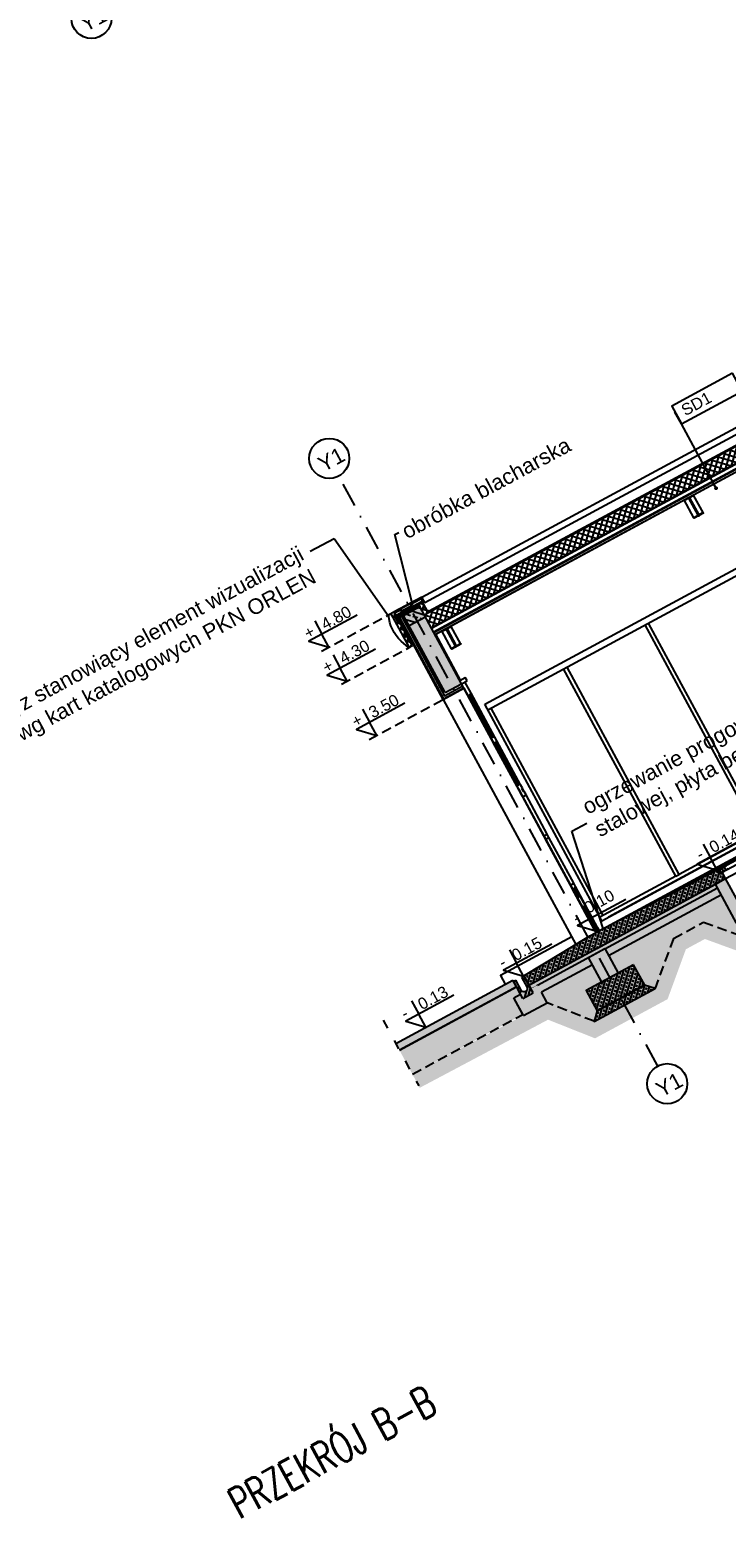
# Model space of a CAD drawing. Header units: millimetres. Extents: x -667476 to -405070, y -32043 to 330643.
# Tile 7 of 55: x -484899 to -475873, y 22620 to 41911. Entities that reach past the tile are written whole.
import ezdxf
from ezdxf.enums import TextEntityAlignment as Align

# ---------------------------------------------------------------- set-up
doc = ezdxf.new("R2010")
doc.units = ezdxf.units.MM
doc.header["$LTSCALE"] = 10
for name, pattern in [('ACAD_ISO03W100', [30, 12, -18]), ('DASHDOT', [25.4, 12.7, -6.35, 0, -6.35]), ('DASHED', [19.05, 12.7, -6.35]), ('DASHED2', [0.375, 0.25, -0.125])]:
    doc.linetypes.add(name, pattern=pattern)
for name, color, linetype in [('000', 2, 'Continuous'), ('01 - konstrukcja - płyta - zbrojenie Rozproszone', 250, 'Continuous'), ('01 - konstukcja', 7, 'Continuous'), ('01 - UWAGI', 2, 'Continuous'), ('01-konstukcja', 7, 'Continuous'), ('01-tynk', 250, 'Continuous'), ('01-warstwy scian', 252, 'Continuous'), ('02-drzwi', 252, 'Continuous'), ('02-element ponizej', 250, 'Continuous'), ('02-element powyzej', 250, 'DASHED'), ('02-elementy wyposazenia', 250, 'Continuous'), ('02-izolacja wodna', 3, 'DASHED2'), ('04 - hatch czarny', 250, 'Continuous'), ('04 - hatch sciany', 250, 'Continuous'), ('04-hatch czarny', 250, 'Continuous'), ('05 - grafika', 251, 'Continuous'), ('05 - osie', 1, 'DASHDOT'), ('05 - tekst 01', 1, 'Continuous'), ('05 - wymiary', 3, 'Continuous'), ('05-grafika', 251, 'Continuous'), ('05-osie', 1, 'DASHDOT'), ('05-tekst', 1, 'Continuous'), ('05-wymiary PB', 3, 'Continuous'), ('06-elewacja cienka', 250, 'Continuous'), ('07-przekroj cienki', 250, 'Continuous')]:
    doc.layers.add(name, color=color, linetype=linetype)
doc.styles.add('1-100', font='arial.ttf', dxfattribs={"height": 200})
doc.styles.add('1-50', font='arial.ttf', dxfattribs={"height": 100})
doc.styles.add('50', font='romans.shx', dxfattribs={"width": 0.7})
doc.styles.get("Standard").update_dxf_attribs({"font": 'arial.ttf'})
doc.linetypes.add('BATTING', pattern='A,0.0001,-0.1,[134,ltypeshp.shx,S=0.1,R=0,X=-0.1,Y=0],-0.2,[134,ltypeshp.shx,S=0.1,R=180,X=0.1,Y=0],-0.1', length=0.4001)
doc.dimstyles.new('1-50', dxfattribs={"dimtxt": 100, "dimasz": 50, "dimexe": 100, "dimexo": 75, "dimgap": 30, "dimtad": 1, "dimdec": 0, "dimlfac": 0.1, "dimtxsty": 'Standard', "dimblk": 'ARCHTICK', "dimcen": 250, "dimdle": 30, "dimclre": 252, "dimadec": 0, "dimazin": 0, "dimtfac": 1, "dimtdec": 0, "dimtmove": 0, "dimatfit": 3, "dimfxl": 50, "dimfxlon": 1, "dimarcsym": 0})
pattern_1 = [(73.388907, (-552036.92, 155815.11), (-60.84997, 18.152992), []), (73.388907, (-551997.416, 155836.46), (-60.84997, 18.152992), [31.75, -15.875])]
pattern_2 = [(73.3889, (-485631.39, 22422.84), (-60.84997, 18.153), []), (163.3889, (-485631.39, 22422.84), (-18.153, -60.84997), [])]

# ---------------------------------------------------------------- blocks, each defined once
blk = doc.blocks.new('ozn osi')
at = {"layer": '05-grafika'}
blk.add_circle((0, 160.3), 130, dxfattribs=at)
at = {"layer": '05-osie', "style": '1-50', "flags": 12}
blk.add_attdef('NUMER_OSI', (-60, 203.5), '', height=100, rotation=270, dxfattribs=at)
blk = doc.blocks.new('brama 360 przekroj')
at = {"layer": '01 - konstukcja'}
blk.add_line((59336, 5481), (59236, 5481), dxfattribs=at)
at = {"layer": '01-warstwy scian'}
for p, q in [((59186, 7481), (59186, 7531)), ((59236, 7481), (59236, 7531)), ((59236, 7481), (59186, 7481)), ((59198, 5531), (59198, 5681)), ((59223, 5531), (59223, 5681))]:
    blk.add_line(p, q, dxfattribs=at)
at = {"layer": '02-drzwi'}
for p, q in [((59156, 9146), (59156, 9196)), ((59236, 9196), (59156, 9196)), ((59236, 9146), (59156, 9146)), ((59186, 8981), (59186, 9146)), ((59236, 9146), (59236, 9196)), ((59236, 8981), (59236, 9146)), ((59186, 8331), (59186, 8981)), ((59198, 8981), (59186, 8981)), ((59198, 8331), (59198, 8981)), ((59236, 8981), (59223, 8981)), ((59223, 8331), (59223, 8981)), ((59236, 8331), (59236, 8981)), ((59186, 8281), (59186, 8331)), ((59198, 8331), (59186, 8331)), ((59236, 8331), (59223, 8331)), ((59236, 8281), (59236, 8331)), ((59186, 7631), (59186, 8281)), ((59198, 8281), (59186, 8281)), ((59198, 7631), (59198, 8281)), ((59236, 8281), (59223, 8281)), ((59223, 7631), (59223, 8281)), ((59236, 7631), (59236, 8281)), ((59186, 7581), (59186, 7631)), ((59198, 7631), (59186, 7631)), ((59186, 7531), (59186, 7581)), ((59192, 7581), (59186, 7581)), ((59192, 7531), (59192, 7581)), ((59236, 7631), (59223, 7631)), ((59230, 7531), (59230, 7581)), ((59236, 7581), (59230, 7581)), ((59236, 7581), (59236, 7631)), ((59236, 7531), (59236, 7581)), ((59186, 6906), (59186, 7481)), ((59236, 6906), (59236, 7481)), ((59186, 6856), (59186, 6906)), ((59236, 6906), (59186, 6906)), ((59186, 6181), (59186, 6856)), ((59236, 6856), (59186, 6856)), ((59236, 6856), (59236, 6906)), ((59236, 6181), (59236, 6856)), ((59186, 6131), (59186, 6181)), ((59236, 6181), (59186, 6181)), ((59236, 6131), (59236, 6181)), ((59186, 5531), (59186, 6131)), ((59198, 6131), (59186, 6131)), ((59192, 5531), (59192, 6131)), ((59198, 5981), (59198, 6131)), ((59223, 5981), (59223, 6131)), ((59236, 6131), (59223, 6131)), ((59230, 5531), (59230, 6131)), ((59236, 5531), (59236, 6131)), ((59186, 5481), (59186, 5531)), ((59198, 5531), (59186, 5531)), ((59236, 5481), (59186, 5481)), ((59236, 5531), (59223, 5531)), ((59236, 5481), (59236, 5531))]:
    blk.add_line(p, q, dxfattribs=at)
blk = doc.blocks.new('kota1')
at = {"layer": '05-grafika'}
for points in [[(0, 257), (0, 128)], [(345, 128), (-128, 128), (0, 0)], [(0, 0), (0, 128)]]:
    blk.add_lwpolyline(points, dxfattribs=at)
at = {"layer": '05-tekst', "style": '1-50', "flags": 12}
for tag, p in [('PLUS/MIUNUS', (-128, 144)), ('WYSOKOSC', (0, 144))]:
    blk.add_attdef(tag, p, '', height=100, dxfattribs=at)
blk = doc.blocks.new('_ArchTick')
at = {"color": 0, "linetype": 'ByBlock', "const_width": 0.15}
blk.add_lwpolyline([(-0.5, -0.5), (0.5, 0.5)], dxfattribs=at)
blk = doc.blocks.new('sciana1')
at = {"layer": '05-grafika'}
blk.add_lwpolyline([(596, 0), (0, 0), (0, -175), (596, -175)], close=True, dxfattribs=at)
at = {"layer": '05-tekst', "style": '1-50', "flags": 12}
blk.add_attdef('NAZWA_PRZEGRODY', (41, -133), '', height=100, dxfattribs=at)

msp = doc.modelspace()

# ---------------------------------------------------------------- hatches: boundary and pattern name
at = {"layer": '04 - hatch czarny', "linetype": 'Continuous'}
h = msp.add_hatch(dxfattribs=at)
h.set_pattern_fill('ANSI37', color=256, scale=20, style=0)
h.set_pattern_definition(pattern_2)
h.paths.add_polyline_path([(-479693.6, 34157.8), (-479786.6, 34329.9), (-470065.5, 39583.7), (-469972.5, 39411.5)])
at = {"layer": '04 - hatch czarny'}
h = msp.add_hatch(dxfattribs=at)
h.set_pattern_fill('AR-CONC', color=256, scale=2, angle=448.12357, style=0)
h.set_pattern_definition([(166.51247, (-169950.3, -2337.96), (-134.126, 340.28142), [38.1, -419.1]), (111.51247, (-169950.3, -2337.96), (-310.46474, -233.647), [30.48, -335.28117]), (216.96392, (-169961.48, -2309.6), (-444.59074, 106.63445), [32.38, -356.1805]), (162.69667, (-170041.2, -2383.3), (-166.7733, 522.678), [57.15, -628.65]), (213.14803, (-170055.1, -2339.76), (-654.7631, 203.9777), [48.57, -534.2712]), (107.69662, (-170041.2, -2383.3), (-654.7631, 203.9777), [45.7199, -502.9195]), (137.51247, (-170041.17, -2326.52), (47.66232, 362.64126), [38.1, -419.1]), (82.51247, (-170041.17, -2326.52), (-384.81243, -53.8348), [30.48, -335.28]), (187.96392, (-170037.2, -2296.3), (-337.1501, 308.80647), [32.38, -356.17988]), (154.012473, (-169950.3, -2337.96), (-154.08345, -69.961896), [0, -331.216, 0, -340.36, 0, -336.55]), (124.01247, (-169950.3, -2337.96), (-238.94622, 30.1457), [0, -194.056, 0, -323.596, 0, -128.27]), (84.012473, (-169899.73, -2439.33), (-110.800695, 247.77756), [0, -127, 0, -396.24, 0, -525.78]), (74.01247, (-169877.06, -2484.8), (-177.75269, 242.40261), [0, -165.1, 0, -263.144, 0, -373.38])])
h.paths.add_polyline_path([(-475935.5, 30695.6), (-477397.3, 29909), (-477275.4, 29683.3), (-477072.6, 29791.8), (-476930.4, 29527.6), (-476794.7, 29487.3), (-476557.5, 30133.8), (-476165.7, 30345.5), (-475643.4, 30155), (-475332, 30323.3), (-475453.2, 30485.1), (-475606.5, 30402.2), (-475738.5, 30330.9)])
h.paths.add_polyline_path([(-473728.3, 31417.3), (-475453.2, 30485.1), (-475332, 30323.3), (-473633.2, 31241.4)])
h.paths.add_polyline_path([(-478589.2, 29506.3), (-480107.8, 28685.6), (-479939.5, 28374.2), (-478508.6, 29147.5), (-478625.6, 29363.9), (-478537.9, 29411.3)])
h.paths.add_polyline_path([(-472849.5, 31892.3), (-473728.3, 31417.3), (-473633.2, 31241.4), (-472706.5, 31742.2)])
h.paths.add_polyline_path([(-470561.2, 33129), (-472849.5, 31892.3), (-472706.5, 31742.2), (-470466.1, 32953)])
h.paths.add_polyline_path([(-466733.5, 35669.4), (-467464.7, 35276.5), (-467342.9, 35051.3), (-467140.1, 35159.8), (-466997.4, 34895.9), (-466862.5, 34854.8), (-466660.3, 35534.3)])
h.paths.add_polyline_path([(-465648.1, 36500.4), (-466616, 35977.3), (-466564.6, 35882.3), (-466476.9, 35929.6), (-466360, 35713.2), (-465479.8, 36188.9)])
h.paths.add_polyline_path([(-477486, 29568.3), (-477607.8, 29793.5), (-478267.9, 29436.8), (-478194.3, 29300.7), (-477586, 29059.9), (-477545.7, 29195), (-477688.4, 29459)])
h.paths.add_polyline_path([(-467553.5, 34936.3), (-467675.8, 35162.3), (-469144.3, 34366.4), (-468946.9, 34001.4), (-469078.8, 33930.1), (-470561.2, 33129), (-470466.1, 32953), (-468807.8, 33849.2), (-468674.8, 34394), (-468210.6, 34644.9), (-467653.9, 34427.4), (-467613.2, 34563), (-467755.9, 34827)])
at = {"layer": '04 - hatch czarny', "linetype": 'Continuous'}
h = msp.add_hatch(dxfattribs=at)
h.set_pattern_fill('ANSI37', color=256, scale=20, style=0)
h.set_pattern_definition([(73.3889, (-485644.586, 22415.71), (-60.84997, 18.153), []), (163.3889, (-485644.586, 22415.71), (-18.153, -60.84997), [])])
h.paths.add_polyline_path([(-479938.1, 33926.6), (-479982, 33902.8), (-480218.8, 34341), (-480174.8, 34364.7)])
at = {"layer": '04 - hatch czarny', "linetype": 'Continuous', "true_color": 0x000000}
h = msp.add_hatch(dxfattribs=at)
h.set_pattern_fill('ANSI33', color=18, scale=20, angle=90, style=0)
h.set_pattern_definition([(163.3889, (-485631.39, 22422.84), (-36.306, -121.7), []), (163.3889, (-485674.09, 22501.85), (-36.306, -121.7), [63.5, -31.75])])
h.paths.add_polyline_path([(-479843.1, 34434.4), (-480054.2, 34320.3), (-479982.9, 34188.4), (-479771.8, 34302.5)])
at = {"layer": '04 - hatch czarny', "linetype": 'Continuous'}
h = msp.add_hatch(dxfattribs=at)
h.set_pattern_fill('ANSI37', color=256, scale=20, style=0)
h.set_pattern_definition(pattern_2)
h.paths.add_polyline_path([(-479786.3, 34329.3), (-479719.7, 34365.3), (-479754.8, 34376.1), (-479815.7, 34488.9), (-479859.7, 34465.2), (-479857.4, 34460.8), (-479843.1, 34434.4)])
h = msp.add_hatch(dxfattribs=at)
h.set_pattern_fill('STYROPIAN_0004', color=256, scale=10, angle=28.38891, style=0, pattern_type=2)
h.set_pattern_definition([(118.38891, (-452995.956, 43599.614), (-15.237555, -8.235103), [10, -20]), (118.38891, (-453010.707, 43608.693), (-15.237555, -8.235103), [10, -20]), (178.38891, (-453000.71, 43608.412), (0.486969, 17.313661), [10, -20]), (178.38891, (-453015.948, 43600.177), (0.486969, 17.313661), [10, -20]), (238.38891, (-452995.956, 43599.614), (-14.750586, 9.078558), [10, -20]), (238.38891, (-453011.194, 43591.38), (-14.750586, 9.078558), [10, -20])])
h.paths.add_polyline_path([(-478406.9, 29484.4), (-475987.6, 30791.9), (-476011.4, 30835.9), (-478430.7, 29528.4)], flags=0)
h = msp.add_hatch(dxfattribs=at)
h.set_pattern_fill('STAL_0004', color=256, scale=10, angle=28.38891, style=0, pattern_type=2)
h.set_pattern_definition([(73.3889, (-464837.26, 37200), (-107.8051, 32.1608), []), (73.3889, (-464873.2, 37210.73), (-107.8051, 32.1608), [])])
h.paths.add_polyline_path([(-478448, 29497.4), (-478447, 29480), (-478452.5, 29463.5), (-478463.7, 29450.2), (-478479.1, 29441.9), (-478496.3, 29439.8), (-478513.2, 29444.3), (-478527.2, 29454.6), (-478600.9, 29591), (-478627.3, 29576.7), (-478589.2, 29506.3), (-478508.4, 29356.8), (-478376.5, 29428.1), (-478458.1, 29579.2), (-478495.3, 29648), (-478521.7, 29633.8)], flags=0)
at = {"layer": '04 - hatch sciany'}
h = msp.add_hatch(color=256, dxfattribs=at)
h.dxf.hatch_style = 1
h.paths.add_polyline_path([(-479843.1, 34434.4), (-480054.2, 34320.3), (-479513.8, 33320.4), (-479302.7, 33434.5)])
for points in [[(-468946.9, 34001.4), (-469163.7, 34402.6), (-469163.7, 34402.6), (-469195, 34460.6), (-469196, 34462.4), (-469219.8, 34506.4), (-469220.7, 34508.2), (-469352.7, 34436.8), (-469202.4, 34158.8), (-475294.1, 30707.5), (-475663.6, 30507.8), (-475880.4, 30909), (-476012.3, 30837.6), (-475738.5, 30330.9)], [(-480107.8, 28685.6), (-478589.2, 29506.3), (-478636.8, 29594.3), (-480155.4, 28773.6)], [(-478495.3, 29648), (-478521.7, 29633.8), (-478448, 29497.4), (-478447, 29480), (-478452.5, 29463.5), (-478463.7, 29450.2), (-478479.1, 29441.9), (-478496.3, 29439.8), (-478513.2, 29444.3), (-478527.2, 29454.6), (-478600.9, 29591), (-478627.3, 29576.7), (-478589.2, 29506.3), (-478589.2, 29506.3), (-478508.4, 29356.8), (-478376.5, 29428.1)]]:
    msp.add_hatch(color=256, dxfattribs=at).paths.add_polyline_path(points)
h = msp.add_hatch(color=256, dxfattribs=at)
h.dxf.hatch_style = 1
h.paths.add_polyline_path([(-479771.8, 34302.4), (-479877.4, 34245.4), (-479408.3, 33377.5), (-479302.7, 33434.5)])
h.paths.add_polyline_path([(-479513.8, 33320.4), (-479408.3, 33377.5), (-479877.4, 34245.4), (-479982.9, 34188.4)])
h = msp.add_hatch(color=256, dxfattribs=at)
h.paths.add_polyline_path([(-476012.3, 30837.6), (-475880.4, 30909), (-475925.1, 30991.7), (-475964.6, 30970.3), (-475990.7, 31018.6), (-476078.2, 30973.5), (-476653.2, 30677.5), (-476907.2, 30546.7), (-477551.4, 30215), (-477639.3, 30167.5), (-477551.9, 30005.6)])
h.paths.add_polyline_path([(-477551.9, 30005.6), (-477639.3, 30167.5), (-478495.3, 29648), (-478431.6, 29530.2)])
h = msp.add_hatch(color=256, dxfattribs=at)
h.paths.add_polyline_path([(-477447, 30000.9), (-477396.6, 29907.6), (-475936.2, 30696.9), (-475986.6, 30790.1)])
h.paths.add_polyline_path([(-477607.8, 29793.5), (-477658.2, 29886.8), (-478405.9, 29482.6), (-478376.5, 29428.1), (-478508.4, 29356.8), (-478537.9, 29411.3), (-478625.6, 29363.9), (-478501.6, 29134.7), (-478194.3, 29300.7), (-478267.9, 29436.8)])
h = msp.add_hatch(color=256, dxfattribs=at)
h.dxf.hatch_style = 1
h.paths.add_polyline_path([(-477072.6, 29791.8), (-477688.4, 29459), (-477545.7, 29195), (-476929.9, 29527.9)])
h.paths.add_polyline_path([(-477486, 29568.3), (-477658.6, 29887.7), (-477447.5, 30001.8), (-477274.9, 29682.4)])
h = msp.add_hatch(color=256, dxfattribs=at)
h.dxf.hatch_style = 1
h.paths.add_polyline_path([(-476930.4, 29527.6), (-477545.7, 29195), (-477586.2, 29059.5), (-476794.8, 29486.9)])
at = {"layer": '04-hatch czarny'}
h = msp.add_hatch(dxfattribs=at)
h.set_pattern_fill('EARTH', color=256, scale=40, angle=141.47625, style=0)
h.set_pattern_definition([(79.865154, (-52941.05, 1083379.2), (-205.34145, 294.731893), [254, -254]), (79.865154, (-53034.8, 1083395.95), (-205.34145, 294.731893), [254, -254]), (79.865154, (-53128.57, 1083412.71), (-205.34145, 294.731893), [254, -254]), (169.865154, (-53154.24, 1083449.55), (-294.731893, -205.34145), [254, -254]), (169.865154, (-53137.48, 1083543.32), (-294.731893, -205.34145), [254, -254]), (169.865154, (-53120.72, 1083637.08), (-294.731893, -205.34145), [254, -254])])
h.paths.add_polyline_path([(-465479.8, 36188.9), (-466660.3, 35534.3), (-466862.5, 34854.8), (-467653.9, 34427.4), (-468210.6, 34644.9), (-468674.8, 34394), (-468807.8, 33849.2), (-475643.4, 30155), (-476165.7, 30345.5), (-476557.5, 30133.8), (-476794.8, 29486.9), (-477586.2, 29059.5), (-478194.3, 29300.7), (-479939.5, 28374.2), (-479845.7, 28197.6), (-478182.2, 29080.8), (-477573.2, 28839.2), (-476633.1, 29346.9), (-476395.8, 29993.8), (-476149.8, 30126.8), (-475627.4, 29936.3), (-468634.6, 33715.5), (-468501.6, 34260.3), (-468197, 34424.9), (-467640.4, 34207.4), (-466694.5, 34718.2), (-466491.9, 35399), (-465382.8, 36014)])
at = {"layer": '04-hatch czarny', "true_color": 0x000000}
h = msp.add_hatch(dxfattribs=at)
h.set_pattern_fill('ANSI33', color=18, scale=10, angle=360, style=0)
h.set_pattern_definition(pattern_1)
h.paths.add_polyline_path([(-473926.2, 31310.4), (-473997.4, 31442.1), (-475294.1, 30707.5), (-475663.6, 30507.8), (-475880.4, 30909), (-476012.3, 30837.6), (-475738.5, 30330.9)])
h.paths.add_polyline_path([(-470759.1, 33022), (-470864.6, 33217.1), (-473997.4, 31442.1), (-473926.2, 31310.4)])
h.paths.add_polyline_path([(-470864.6, 33217.1), (-470759.1, 33022), (-468946.9, 34001.4), (-469163.7, 34402.6), (-469163.7, 34402.6), (-469195, 34460.6), (-469196, 34462.4), (-469219.8, 34506.4), (-469220.7, 34508.2), (-469352.7, 34436.8), (-469202.4, 34158.8)])
h = msp.add_hatch(dxfattribs=at)
h.set_pattern_fill('ANSI33', color=18, scale=10, angle=360, style=0)
h.set_pattern_definition(pattern_1)
h.paths.add_polyline_path([(-476012.3, 30837.6), (-475880.4, 30909), (-475925.1, 30991.7), (-475964.6, 30970.3), (-475990.7, 31018.6), (-476078.2, 30973.5), (-476653.2, 30677.5), (-476907.2, 30546.7), (-477551.4, 30215), (-477639.3, 30167.5), (-477551.9, 30005.6)])
h = msp.add_hatch(dxfattribs=at)
h.set_pattern_fill('ANSI33', color=18, scale=10, angle=360, style=0)
h.set_pattern_definition(pattern_1)
h.paths.add_polyline_path([(-478495.3, 29648), (-478431.6, 29530.2), (-477551.9, 30005.6), (-477639.3, 30167.5)])
h = msp.add_hatch(dxfattribs=at)
h.set_pattern_fill('ANSI33', color=18, scale=10, angle=360, style=0)
h.set_pattern_definition(pattern_1)
h.paths.add_polyline_path([(-477072.6, 29791.8), (-477688.4, 29459), (-477545.7, 29195), (-476929.9, 29527.9)])
h = msp.add_hatch(dxfattribs=at)
h.set_pattern_fill('ANSI33', color=18, scale=10, angle=360, style=0)
h.set_pattern_definition(pattern_1)
h.paths.add_polyline_path([(-476930.4, 29527.6), (-477545.7, 29195), (-477586.2, 29059.5), (-476794.8, 29486.9)])

# ---------------------------------------------------------------- linework, layer by layer
at = {"layer": '000'}
for p, q in [((-475986.6, 30790.1), (-475987.6, 30791.9)), ((-475955.3, 30732.1), (-475986.6, 30790.1)), ((-478318.3, 29530), (-478319.2, 29531.8))]:
    msp.add_line(p, q, dxfattribs=at)
at = {"layer": '01 - konstrukcja - płyta - zbrojenie Rozproszone'}
for p, q in [((-475880.4, 30909), (-469352.7, 34436.8)), ((-477551.9, 30005.6), (-475880.4, 30909))]:
    msp.add_line(p, q, dxfattribs=at)
at = {"layer": '01 - UWAGI'}
msp.add_point((-476229.1, 35611.8), dxfattribs=at)
at = {"layer": '01-konstukcja'}
for p, q in [((-480054.2, 34320.3), (-479843.1, 34434.4)), ((-479302.7, 33434.5), (-479843.1, 34434.4)), ((-479513.8, 33320.4), (-480054.2, 34320.3)), ((-479982.9, 34188.3), (-479771.8, 34302.4)), ((-479513.8, 33320.4), (-479302.7, 33434.5)), ((-476078.2, 30973.5), (-476653.2, 30677.5)), ((-475990.7, 31018.6), (-476078.2, 30973.5)), ((-476012.3, 30837.6), (-475880.4, 30909)), ((-475964.6, 30970.3), (-475990.7, 31018.6)), ((-475964.6, 30970.3), (-475925.1, 30991.7)), ((-475880.4, 30909), (-475925.1, 30991.7)), ((-475663.6, 30507.8), (-475880.4, 30909)), ((-478431.6, 29530.2), (-476012.3, 30837.6)), ((-477447, 30000.9), (-475986.6, 30790.1)), ((-476653.2, 30677.5), (-476907.2, 30546.7)), ((-475738.5, 30330.9), (-476012.3, 30837.6)), ((-475738.5, 30330.9), (-475955.3, 30732.1)), ((-476907.2, 30546.7), (-477551.4, 30215)), ((-477993.1, 29952.8), (-477639.3, 30167.5)), ((-477639.3, 30167.5), (-477551.4, 30215)), ((-478495.2, 29647.7), (-477993.1, 29952.8)), ((-478318.3, 29530), (-477447.5, 30001.8)), ((-480155.4, 28773.6), (-478636.8, 29594.3)), ((-478589.2, 29506.3), (-478636.8, 29594.3)), ((-478627.3, 29576.7), (-478600.9, 29591)), ((-478589.2, 29506.3), (-478627.3, 29576.7)), ((-478537.9, 29411.3), (-478627.3, 29576.7)), ((-478527.2, 29454.6), (-478600.9, 29591)), ((-478521.7, 29633.8), (-478495.3, 29648)), ((-478448, 29497.4), (-478521.7, 29633.8)), ((-478431.6, 29530.2), (-478495.3, 29648)), ((-478457.3, 29577.7), (-478495.3, 29648)), ((-478495.2, 29647.7), (-478431.6, 29530.2)), ((-478406.9, 29484.4), (-478430.7, 29528.4)), ((-478676.9, 29459), (-480107.8, 28685.6)), ((-478589.2, 29506.3), (-478676.9, 29459)), ((-478508.4, 29356.8), (-478537.9, 29411.3)), ((-478513.2, 29444.3), (-478527.2, 29454.6)), ((-478496.3, 29439.8), (-478513.2, 29444.3)), ((-478508.4, 29356.8), (-478376.5, 29428.1)), ((-478479.1, 29441.9), (-478496.3, 29439.8)), ((-478479.1, 29441.9), (-478463.7, 29450.2)), ((-478463.7, 29450.2), (-478452.5, 29463.5)), ((-478452.5, 29463.5), (-478447, 29480)), ((-478447, 29480), (-478448, 29497.4)), ((-478376.5, 29428.1), (-478405.9, 29482.6))]:
    msp.add_line(p, q, dxfattribs=at)
for points in [[(-476416.9, 35817.2), (-476298.1, 35881.4), (-476293.3, 35872.5), (-476348.3, 35842.7), (-476229.6, 35623.1), (-476174.6, 35652.8), (-476169.7, 35643.9), (-476288.5, 35579.7), (-476293.3, 35588.7), (-476238.3, 35618.4), (-476357, 35838), (-476412, 35808.3)], [(-479559, 34119.1), (-479440.2, 34183.3), (-479435.4, 34174.3), (-479490.4, 34144.6), (-479371.7, 33924.9), (-479316.7, 33954.7), (-479311.9, 33945.7), (-479430.6, 33881.5), (-479435.5, 33890.5), (-479380.4, 33920.2), (-479499.1, 34139.8), (-479554.2, 34110.1)], [(-477072.6, 29791.8), (-477688.4, 29459), (-477545.7, 29195), (-476929.9, 29527.9)], [(-476930.4, 29527.6), (-477545.7, 29195), (-477586.2, 29059.5), (-476794.8, 29486.9)]]:
    msp.add_lwpolyline(points, close=True, dxfattribs=at)
msp.add_lwpolyline([(-477486, 29568.3), (-477658.6, 29887.6), (-477447.4, 30001.7), (-477274.9, 29682.4), (-477486, 29568.3)], dxfattribs=at)
at = {"layer": '01-tynk'}
msp.add_line((-479540.1, 33232.3), (-480111.4, 34289.4), dxfattribs=at)
for points in [[(-480107, 34291.8), (-479538.1, 33239.1), (-479274.2, 33381.7)], [(-479317.7, 33483.3), (-479638.2, 34076.3)], [(-479540.1, 33232.3), (-479271.8, 33377.3)]]:
    msp.add_lwpolyline(points, dxfattribs=at)
at = {"layer": '01-warstwy scian'}
for p, q in [((-479786.3, 34329.3), (-470065.2, 39583.1)), ((-470140.1, 39553.9), (-479720.9, 34376)), ((-470135.9, 39550.6), (-479720.4, 34370.6)), ((-479691.2, 34153.4), (-469970.1, 39407.1)), ((-479666.6, 34107.9), (-469945.5, 39361.6)), ((-479662.7, 34100.6), (-469941.6, 39354.4)), ((-479647.7, 34072.9), (-469926.6, 39326.6)), ((-479647, 34071.5), (-469925.9, 39325.3)), ((-479817.6, 34555.5), (-480174.4, 34367.3)), ((-479819.6, 34548.7), (-480173.4, 34362.1)), ((-479821.6, 34541.9), (-479934.1, 34481)), ((-479823.6, 34535.1), (-479930.7, 34477.2)), ((-479811.2, 34512.2), (-479823.6, 34535.1)), ((-479806.8, 34514.5), (-479821.6, 34541.9)), ((-479793.2, 34499.8), (-479819.6, 34548.7)), ((-479779.9, 34485.8), (-479817.6, 34555.5)), ((-480171.4, 34368.9), (-480247.2, 34327.9)), ((-480218.8, 34340.9), (-480229.2, 34335.2)), ((-480229.1, 34334.6), (-480218.5, 34340.4)), ((-480218.8, 34340.9), (-479982, 33902.8)), ((-479938.1, 33926.6), (-480174.8, 34364.7)), ((-480123.3, 34378.8), (-480169.1, 34354.1)), ((-480122, 34373.9), (-480166.7, 34349.7)), ((-479811.7, 34502.5), (-480150.4, 34319.5)), ((-479813.7, 34495.7), (-480148, 34315.1)), ((-480145.6, 34310.7), (-479815.7, 34488.9)), ((-480054.2, 34387.7), (-480123.3, 34378.8)), ((-480052.9, 34382.8), (-480122, 34373.9)), ((-479966.2, 34435.3), (-480054.2, 34387.7)), ((-479962.8, 34431.4), (-480052.9, 34382.8)), ((-479934.1, 34481), (-479966.2, 34435.3)), ((-479930.7, 34477.2), (-479962.8, 34431.4)), ((-479857.4, 34460.8), (-479859.7, 34465.2)), ((-479822.7, 34518), (-479825.3, 34513.7)), ((-479825.3, 34513.7), (-479779.9, 34485.8)), ((-479822.7, 34518), (-479793.2, 34499.8)), ((-479815.7, 34488.9), (-479754.8, 34376.1)), ((-479799.1, 34458.1), (-479815.7, 34488.9)), ((-479751.4, 34380.3), (-479813.7, 34495.7)), ((-479747.9, 34384.5), (-479811.7, 34502.5)), ((-479811.2, 34512.2), (-479806.8, 34514.5)), ((-479754.8, 34376.1), (-479719.7, 34365.3)), ((-479720.4, 34370.6), (-479751.4, 34380.3)), ((-479720.9, 34376), (-479747.9, 34384.5)), ((-480247.1, 34324.9), (-480249.1, 34323.8)), ((-480243, 34277.3), (-480249.1, 34323.8)), ((-480247.1, 34324.9), (-480229.1, 34334.6)), ((-480241.3, 34328.8), (-480246.3, 34326.1)), ((-480232.4, 34230.6), (-480243, 34277.3)), ((-480217.5, 34185.1), (-480232.4, 34230.6)), ((-480229.1, 34334.6), (-480229.2, 34335.2)), ((-480198.5, 34141.1), (-480217.5, 34185.1)), ((-480135.2, 34249.2), (-480155.2, 34286.4)), ((-480151.7, 34288.3), (-480133.8, 34255.1)), ((-480103.5, 34266.4), (-480135.2, 34249.2)), ((-480133.8, 34255.1), (-480102.1, 34272.2)), ((-480085.5, 34233.1), (-480103.5, 34266.4)), ((-480085.5, 34233.1), (-480082, 34235)), ((-480175.5, 34099.1), (-480198.5, 34141.1)), ((-480148.7, 34059.4), (-480175.5, 34099.1)), ((-480118.4, 34022.3), (-480148.7, 34059.4)), ((-480084.9, 33988.1), (-480118.4, 34022.3)), ((-479988.3, 33899.5), (-480084.9, 33988.1)), ((-480018.2, 34032.8), (-480038.3, 34070)), ((-480034.8, 34071.9), (-480016.8, 34038.7)), ((-479986.5, 34049.9), (-480018.2, 34032.8)), ((-480016.8, 34038.7), (-479985.1, 34055.8)), ((-479968.6, 34016.7), (-479986.5, 34049.9)), ((-479965.1, 34018.6), (-479968.6, 34016.7)), ((-475936.2, 30696.9), (-477396.6, 29907.6)), ((-477560.3, 30210.4), (-477603.1, 30289.6)), ((-477607.8, 29793.5), (-478267.9, 29436.8)), ((-477486, 29568.3), (-477626.8, 29828.7)), ((-480107.8, 28685.6), (-478589.2, 29506.3)), ((-478625.6, 29363.9), (-478537.9, 29411.3)), ((-478501.6, 29134.7), (-478625.6, 29363.9)), ((-478508.6, 29147.5), (-478625.6, 29363.9)), ((-478194.3, 29300.7), (-478267.9, 29436.8)), ((-478501.6, 29134.7), (-478194.3, 29300.7))]:
    msp.add_line(p, q, dxfattribs=at)
for points in [[(-479693.6, 34157.8), (-469972.5, 39411.5)], [(-479938.1, 33926.6), (-479988.3, 33899.5)]]:
    msp.add_lwpolyline(points, dxfattribs=at)
at = {"layer": '01-warstwy scian', "flags": 128}
msp.add_lwpolyline([(-480125.7, 34315.8), (-479857.4, 34460.8), (-479843.1, 34434.4), (-480111.4, 34289.4)], close=True, dxfattribs=at)
at = {"layer": '01-warstwy scian', "linetype": 'BATTING', "ltscale": 7}
msp.add_lwpolyline([(-480078.3, 34301.7), (-479526, 33279.8), (-479288.4, 33408.1)], dxfattribs=at)
at = {"layer": '01-warstwy scian'}
msp.add_arc((-480246.8, 34327), 1, 118.38891, 298.38891, dxfattribs=at)
at = {"layer": '02-drzwi'}
msp.add_line((-477551.4, 30215), (-477507.4, 30238.8), dxfattribs=at)
at = {"layer": '02-element ponizej'}
for p, q in [((-476290.9, 35584.2), (-476416.9, 35817.2)), ((-476169.7, 35643.9), (-476295.7, 35876.9)), ((-477486.3, 30363.9), (-468044.9, 35466.4)), ((-477481, 30253.1), (-467883, 35440.3)), ((-476653.2, 30677.5), (-468735.6, 34956.5)), ((-475925.1, 30991.7), (-469397.4, 34519.5)), ((-479311.9, 33945.7), (-479437.8, 34178.8)), ((-479433, 33886), (-479559, 34119.1))]:
    msp.add_line(p, q, dxfattribs=at)
at = {"layer": '02-element ponizej', "linetype": 'DASHED'}
for p, q in [((-476557.5, 30133.8), (-476165.7, 30345.5)), ((-476165.7, 30345.5), (-475643.4, 30155)), ((-477507.4, 30238.8), (-477481, 30253.1)), ((-476557.5, 30133.8, 0), (-476794.7, 29487.3)), ((-479939.5, 28374.2), (-478508.6, 29147.5))]:
    msp.add_line(p, q, dxfattribs=at)
at = {"layer": '02-element ponizej'}
msp.add_lwpolyline([(-477876, 30153.2), (-478799.8, 29654), (-478738, 29539.6)], dxfattribs=at)
at = {"layer": '02-element ponizej', "linetype": 'DASHED'}
msp.add_lwpolyline([(-477586, 29059.9), (-478194.3, 29300.7)], dxfattribs=at)
at = {"layer": '02-element powyzej'}
for p, q in [((-481118.2, 33857.1), (-480247.2, 34327.9)), ((-480859.3, 33428.8), (-479988.3, 33899.5)), ((-480500.1, 32713.5), (-479540.1, 33232.3))]:
    msp.add_line(p, q, dxfattribs=at)
at = {"layer": '02-elementy wyposazenia'}
for p, q in [((-475990.7, 31018.6), (-469383.9, 34589.2)), ((-475896.6, 31058.2), (-475868.2, 31073.5)), ((-475981.6, 31012.2), (-475979.9, 31013.2)), ((-475962.6, 30977), (-475981.6, 31012.2)), ((-475979.9, 31013.2), (-475958.7, 31024.6)), ((-475960.9, 30978), (-475979.9, 31013.2)), ((-475962.6, 30977), (-475960.9, 30978)), ((-475960.9, 30978), (-475939.7, 30989.4)), ((-475958.7, 31024.6), (-475957, 31025.6)), ((-475939.7, 30989.4), (-475958.7, 31024.6)), ((-475957, 31025.6), (-475928.5, 31040.9)), ((-475937.9, 30990.4), (-475957, 31025.6)), ((-475939.7, 30989.4), (-475937.9, 30990.4)), ((-475937.9, 30990.4), (-475909.5, 31005.7)), ((-475928.5, 31040.9), (-475926.8, 31041.9)), ((-475909.5, 31005.7), (-475928.5, 31040.9)), ((-475926.8, 31041.9), (-475898.4, 31057.2)), ((-475907.8, 31006.7), (-475926.8, 31041.9)), ((-475909.5, 31005.7), (-475907.8, 31006.7)), ((-475907.8, 31006.7), (-475879.4, 31022)), ((-475898.4, 31057.2), (-475896.6, 31058.2)), ((-475879.4, 31022), (-475898.4, 31057.2)), ((-475877.6, 31023), (-475896.6, 31058.2)), ((-475879.4, 31022), (-475877.6, 31023)), ((-475877.6, 31023), (-475849.2, 31038.4))]:
    msp.add_line(p, q, dxfattribs=at)
at = {"layer": '02-izolacja wodna', "ltscale": 15, "const_width": 5}
for points in [[(-480149.2, 34317.3), (-479812.7, 34499.1), (-479749.6, 34382.4), (-479720.6, 34373.3), (-470138, 39552.2), (-470129.7, 39581.5), (-470192.8, 39698.2), (-469873.9, 39870.5)], [(-480146.8, 34312.9), (-479814.7, 34492.3), (-479753.1, 34378.2), (-479720.1, 34367.9), (-470133.8, 39548.9), (-470124.3, 39582.1), (-470186, 39696.2), (-469871.5, 39866.1)], [(-469971.3, 39409.3), (-479692.4, 34155.6)], [(-476011.8, 30836.8), (-478431.1, 29529.3)], [(-477447.5, 30001.8), (-475987.1, 30791)], [(-478406.4, 29483.5), (-477447, 30000.9)]]:
    msp.add_lwpolyline(points, dxfattribs=at)
at = {"layer": '02-izolacja wodna', "ltscale": 20, "const_width": 5}
for points in [[(-477447.5, 30001.8), (-477275.4, 29683.3)], [(-477545.7, 29195), (-477688.4, 29459), (-477072.6, 29791.8), (-476929.9, 29527.9)], [(-477658.2, 29886.8), (-477486, 29568.3)]]:
    msp.add_lwpolyline(points, dxfattribs=at)
at = {"layer": '05 - grafika', "linetype": 'ACAD_ISO03W100'}
msp.add_line((-480318, 29074.5), (-479857.7, 28222.9), dxfattribs=at)
at = {"layer": '05-osie', "ltscale": 2.5}
msp.add_line((-476761.3, 28479.8), (-480893.9, 36126.3), dxfattribs=at)
at = {"layer": '06-elewacja cienka'}
for p, q in [((-479003, 33170.2), (-469555.5, 38276.1)), ((-478962.6, 33095.4), (-469559.1, 38177.6)), ((-479817.6, 34555.5), (-475118.9, 37094.9)), ((-479779.9, 34485.8), (-475080.3, 37025.7)), ((-475471.7, 31509.5), (-476924.2, 34197.1)), ((-475427.7, 31533.2), (-476880.3, 34220.8)), ((-476527.4, 30938.9), (-477979.9, 33626.5)), ((-476483.4, 30962.7), (-477935.9, 33650.3)), ((-479271.8, 33377.3), (-477560.2, 30210.3)), ((-479540.1, 33232.3), (-477823.4, 30055.8)), ((-477486.3, 30363.9), (-479003, 33170.2)), ((-477466.1, 30431.6), (-478918.6, 33119.2)), ((-474508.3, 31973.3), (-477399.4, 30410.9)), ((-475471.7, 31509.5), (-476483.4, 30962.7)), ((-476527.4, 30938.9), (-477510.1, 30407.8)), ((-476527.4, 30938.9), (-476483.4, 30962.7))]:
    msp.add_line(p, q, dxfattribs=at)
at = {"layer": '07-przekroj cienki'}
msp.add_line((-480038.3, 34070), (-480034.8, 34071.9), dxfattribs=at)

# ---------------------------------------------------------------- block references
at = {"layer": '01-konstukcja', "xscale": -1, "rotation": 28.38890749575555}
msp.add_blockref('brama 360 przekroj', (-422841.8, 53552.1), dxfattribs=at)
at = {"layer": '05 - osie'}
ref = msp.add_blockref('ozn osi', (-483947.5, 41776.4), dxfattribs=dict(at, xscale=1.999999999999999, yscale=1.999999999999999, zscale=1.999999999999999, rotation=28.38890749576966))
ref.add_attrib('NUMER_OSI', 'Y1', dxfattribs={"height": 200, "rotation": 28.38891, "style": '1-50'}).set_placement((-484025.9, 41958.5), align=Align.CENTER)
ref = msp.add_blockref('ozn osi', (-480865, 36072.9), dxfattribs=dict(at, xscale=1.999999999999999, yscale=1.999999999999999, zscale=1.999999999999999, rotation=28.38890749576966))
ref.add_attrib('NUMER_OSI', 'Y1', dxfattribs={"height": 200, "rotation": 28.38891, "style": '1-50'}).set_placement((-480943.5, 36255.1), align=Align.CENTER)
ref = msp.add_blockref('ozn osi', (-476485.3, 27969), dxfattribs=dict(at, xscale=1.999999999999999, yscale=1.999999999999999, zscale=1.999999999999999, rotation=28.38890749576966))
ref.add_attrib('NUMER_OSI', 'Y1', dxfattribs={"height": 200, "rotation": 28.38891, "style": '1-50'}).set_placement((-476563.8, 28151.2), align=Align.CENTER)
at = {"layer": '05 - wymiary'}
ref = msp.add_blockref('kota1', (-479766.3, 28983.9), dxfattribs=dict(at, xscale=1.5, yscale=1.5, zscale=1.5, rotation=28.38890749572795))
ref.add_attrib('PLUS/MIUNUS', '-', (-480038.4, 29082), dxfattribs={"layer": '05 - tekst 01', "height": 150, "rotation": 28.38891, "style": '1-50'})
ref.add_attrib('WYSOKOSC', ' 0.13', (-479868.9, 29173.7), dxfattribs={"layer": '05 - tekst 01', "height": 150, "rotation": 28.38891, "style": '1-50'})
at = {"layer": '05-tekst'}
ref = msp.add_blockref('sciana1', (-476579.6, 37033.4), dxfattribs=dict(at, xscale=1.5, yscale=1.5, zscale=1.5, rotation=28.38890749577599))
ref.add_attrib('NAZWA_PRZEGRODY', 'SD1', (-476404.4, 36900.6), dxfattribs={"height": 150, "rotation": 28.38891, "style": '1-100'})
at = {"layer": '05-wymiary PB'}
ref = msp.add_blockref('kota1', (-481021.1, 33909.6), dxfattribs=dict(at, xscale=1.5, yscale=1.5, zscale=1.5, rotation=28.38890748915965))
ref.add_attrib('PLUS/MIUNUS', '+', (-481293.2, 34007.8), dxfattribs={"layer": '05-tekst', "height": 150, "rotation": 28.38891, "style": '1-50'})
ref.add_attrib('WYSOKOSC', ' 4.80', (-481123.6, 34099.4), dxfattribs={"layer": '05-tekst', "height": 150, "rotation": 28.38891, "style": '1-50'})
ref = msp.add_blockref('kota1', (-480783.4, 33469.8), dxfattribs=dict(at, xscale=1.5, yscale=1.5, zscale=1.5, rotation=28.38890748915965))
ref.add_attrib('PLUS/MIUNUS', '+', (-481055.5, 33567.9), dxfattribs={"layer": '05-tekst', "height": 150, "rotation": 28.38891, "style": '1-50'})
ref.add_attrib('WYSOKOSC', ' 4.30', (-480885.9, 33659.5), dxfattribs={"layer": '05-tekst', "height": 150, "rotation": 28.38891, "style": '1-50'})
ref = msp.add_blockref('kota1', (-480403, 32766), dxfattribs=dict(at, xscale=1.5, yscale=1.5, zscale=1.5, rotation=28.38890748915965))
ref.add_attrib('PLUS/MIUNUS', '+', (-480675.1, 32864.2), dxfattribs={"layer": '05-tekst', "height": 150, "rotation": 28.38891, "style": '1-50'})
ref.add_attrib('WYSOKOSC', ' 3.50', (-480505.5, 32955.7), dxfattribs={"layer": '05-tekst', "height": 150, "rotation": 28.38891, "style": '1-50'})
ref = msp.add_blockref('kota1', (-475990.7, 31018.6), dxfattribs=dict(at, xscale=1.5, yscale=1.5, zscale=1.5, rotation=28.38890748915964))
ref.add_attrib('PLUS/MIUNUS', ' -', (-476262.9, 31116.7), dxfattribs={"layer": '05-tekst', "height": 150, "rotation": 28.38891, "style": '1-50'})
ref.add_attrib('WYSOKOSC', ' 0.14', (-476093.3, 31208.3), dxfattribs={"layer": '05-tekst', "height": 150, "rotation": 28.38891, "style": '1-50'})
ref = msp.add_blockref('kota1', (-477538.2, 30222.2), dxfattribs=dict(at, xscale=1.5, yscale=1.5, zscale=1.5, rotation=28.3889074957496))
ref.add_attrib('PLUS/MIUNUS', '-', (-477810.3, 30320.3), dxfattribs={"layer": '05-tekst', "height": 150, "rotation": 28.38891, "style": '1-50'})
ref.add_attrib('WYSOKOSC', '0.10', dxfattribs={"layer": '05-tekst', "height": 150, "rotation": 28.38891, "style": '1-50'}).set_placement((-477640.7, 30411.9), align=Align.BOTTOM_LEFT)
ref = msp.add_blockref('kota1', (-478499, 29646), dxfattribs=dict(at, xscale=1.5, yscale=1.5, zscale=1.5, rotation=28.3889074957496))
ref.add_attrib('PLUS/MIUNUS', '-', (-478771.1, 29744.2), dxfattribs={"layer": '05-tekst', "height": 150, "rotation": 28.38891, "style": '1-50'})
ref.add_attrib('WYSOKOSC', '0.15', (-478601.6, 29835.7), dxfattribs={"layer": '05-tekst', "height": 150, "rotation": 28.38891, "style": '1-50'})

# ---------------------------------------------------------------- texts
at = {"layer": '05-tekst', "style": '50', "width": 0.7}
msp.add_text('PRZEKRÓJ B-B', height=400, rotation=28.38891, dxfattribs=at).set_placement((-482180.1, 22601.2))
at = {"layer": '05-tekst', "char_height": 200, "rotation": 28.38891, "style": '1-100'}
for s, width, heights, insert, attachment_point in [('{\\fArial|b0|i0|c238|p38;obróbka blacharska}', 3299.4, [155.3], (-480104.6, 35480.7), 1), ('fryz stanowiący element wizualizacji \\Pwg kart katalogowych PKN ORLEN', 4548.666, [748.1], (-481422.7, 35227.9), 3), ('ogrzewanie progowe przewody elektryczne na siatce stalowej, płyta betonowa szczelna', 6752.546, [1046.2], (-477763.2, 31910.9), 1)]:
    msp.add_mtext_dynamic_manual_height_columns(s, width=width, gutter_width=500, heights=heights, dxfattribs=dict(at, insert=insert, attachment_point=attachment_point))

# ---------------------------------------------------------------- leaders
at = {"layer": '05 - grafika'}
msp.add_leader([(-476005, 35970.1), (-476454.5, 36801.9), (-476537.9, 36956.2)], dimstyle='1-50', override={"dimgap": 100, "dimtad": 0, "dimldrblk": 'Dot'}, dxfattribs=at)
at = {"layer": '05-grafika'}
for points in [[(-480246.1, 34300.5), (-480955.4, 35315), (-481264, 35148.2)], [(-479943, 34483.5), (-480168, 35368.1), (-480115.2, 35396.6)], [(-477465.9, 30261.2), (-477875.2, 31523.6), (-477680, 31629.1)]]:
    msp.add_leader(points, dimstyle='1-50', override={"dimasz": 5, "dimldrblk": 'Dot'}, dxfattribs=at)

doc.saveas('drawing.dxf')
